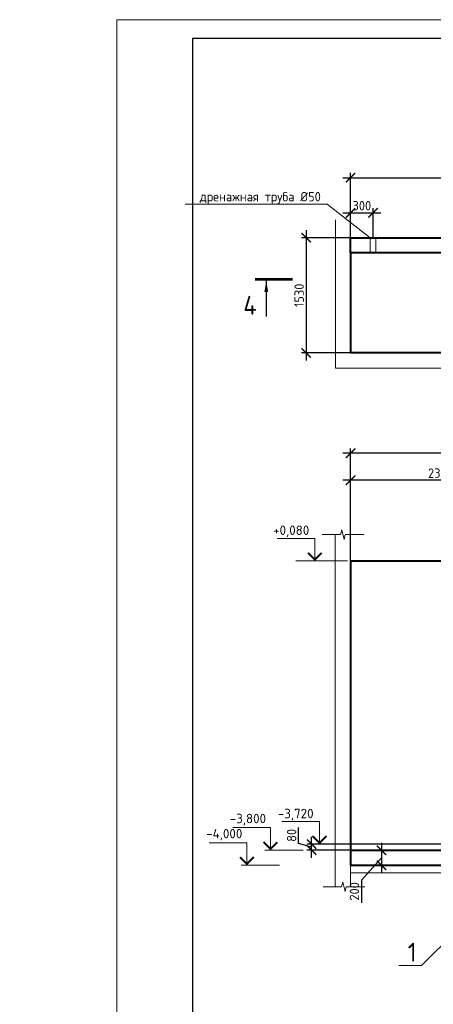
# Model space of a CAD drawing. Header units: millimetres. Extents: x 130535 to 1380046, y -52734 to 121434.
# Tile 43 of 64: x 601229 to 612197, y 8071 to 34210. Entities that reach past the tile are written whole.
import ezdxf
from ezdxf import colors
from ezdxf.entities.mleader import LeaderData, LeaderLine
from ezdxf.math import Vec2, Vec3

# ---------------------------------------------------------------- set-up
doc = ezdxf.new("R2010")
doc.units = ezdxf.units.MM
doc.linetypes.add('DASHED', pattern=[7, 5, -2, 0])
doc.layers.get('DEFPOINTS').update_dxf_attribs({"color": 1, "lineweight": 0})
for name, color, linetype, lineweight in [('РАЗМЕРЫ', 1, 'Continuous', 9), ('Разрез жилая часть$0$Отметки', 1, 'Continuous', 20), ('Символы 0.20', 1, 'Continuous', 20), ('стены монолит', 126, 'Continuous', 40), ('Тонкая', 81, 'Continuous', 20), ('ТОНКИЕ', 7, 'Continuous', 9), ('Штриховая 0.20', 42, 'DASHED', 20)]:
    doc.layers.add(name, color=color, linetype=linetype, lineweight=lineweight)
doc.layers.add('ТОЛСТЫЕ_ОСНОВНЫЕ', color=6, linetype='Continuous')
doc.styles.add('GOST-2.304_Type-B', font='GOST Common.ttf')
doc.styles.add('ГОСТ', font='isocpeur.ttf')
doc.dimstyles.new('СПДС', dxfattribs={"dimscale": 100, "dimtxt": 2.5, "dimasz": 2.5, "dimexe": 1.25, "dimexo": 0, "dimtad": 1, "dimdec": 0, "dimtxsty": 'GOST-2.304_Type-B', "dimblk": 'ARCHTICK', "dimcen": 2.5, "dimdle": 2, "dimadec": 0, "dimazin": 2, "dimtfac": 0.75, "dimtdec": 0, "dimtmove": 1, "dimatfit": 3, "dimfxl": 1, "dimtolj": 1, "dimarcsym": 1})

# ---------------------------------------------------------------- blocks, each defined once
blk = doc.blocks.new('*U5')
at = {"layer": 'ТОЛСТЫЕ_ОСНОВНЫЕ', "color": 6}
blk.add_lwpolyline([(20, 5), (589, 5), (589, 415), (20, 415)], close=True, dxfattribs=at)
at = {"layer": 'ТОНКИЕ'}
blk.add_lwpolyline([(0, 0), (594, 0), (594, 420), (0, 420)], close=True, dxfattribs=at)
blk = doc.blocks.new('_None')
blk = doc.blocks.new('_ArchTick')
at = {"color": 0, "linetype": 'ByBlock', "const_width": 0.15}
blk.add_lwpolyline([(-0.5, -0.5), (0.5, 0.5)], dxfattribs=at)
blk = doc.blocks.new('*D317')
at = {"layer": 'DEFPOINTS', "color": 0, "linetype": 'Continuous', "lineweight": 0, "transparency": 16777216}
for p in [(610002, 22703), (610002, 19841), (625382, 19841)]:
    blk.add_point(p, dxfattribs=at)
at = {"layer": 'РАЗМЕРЫ', "color": 0, "linetype": 'Continuous', "lineweight": -2, "transparency": 16777216}
for p, q in [((610002, 19841), (610002, 22828)), ((625382, 19841), (625382, 22828)), ((625582, 22703), (609802, 22703))]:
    blk.add_line(p, q, dxfattribs=at)
at = {"layer": 'РАЗМЕРЫ', "color": 0, "linetype": 'Continuous', "lineweight": -2, "transparency": 16777216, "xscale": 250, "yscale": 250, "zscale": 250, "rotation": 180}
blk.add_blockref('_ArchTick', (610002, 22703), dxfattribs=at)
at = {"layer": 'РАЗМЕРЫ', "color": 0, "linetype": 'Continuous', "lineweight": -2, "transparency": 16777216, "xscale": 250, "yscale": 250, "zscale": 250}
blk.add_blockref('_ArchTick', (625382, 22703), dxfattribs=at)
at = {"layer": 'РАЗМЕРЫ', "color": 0, "linetype": 'Continuous', "lineweight": 0, "transparency": 16777216, "insert": (617692, 22891), "char_height": 250, "attachment_point": 5, "style": 'GOST-2.304_Type-B'}
blk.add_mtext('\\A1;7690', dxfattribs=at)
blk = doc.blocks.new('*D318')
at = {"layer": 'DEFPOINTS', "color": 0, "linetype": 'Continuous', "lineweight": 0, "transparency": 16777216}
for p in [(610002, 21985), (610002, 19841), (614782, 12573)]:
    blk.add_point(p, dxfattribs=at)
at = {"layer": 'РАЗМЕРЫ', "color": 0, "linetype": 'Continuous', "lineweight": -2, "transparency": 16777216}
for p, q in [((614982, 21985), (609802, 21985)), ((610002, 19841), (610002, 22110)), ((614782, 12573), (614782, 22110))]:
    blk.add_line(p, q, dxfattribs=at)
at = {"layer": 'РАЗМЕРЫ', "color": 0, "linetype": 'Continuous', "lineweight": -2, "transparency": 16777216, "xscale": 250, "yscale": 250, "zscale": 250, "rotation": 180}
blk.add_blockref('_ArchTick', (610002, 21985), dxfattribs=at)
at = {"layer": 'РАЗМЕРЫ', "color": 0, "linetype": 'Continuous', "lineweight": -2, "transparency": 16777216, "xscale": 250, "yscale": 250, "zscale": 250}
blk.add_blockref('_ArchTick', (614782, 21985), dxfattribs=at)
at = {"layer": 'РАЗМЕРЫ', "color": 0, "linetype": 'Continuous', "lineweight": 0, "transparency": 16777216, "insert": (612392, 22172), "char_height": 250, "attachment_point": 5, "style": 'GOST-2.304_Type-B'}
blk.add_mtext('\\A1;2390', dxfattribs=at)
blk = doc.blocks.new('*D319')
at = {"layer": 'DEFPOINTS', "color": 0, "linetype": 'Continuous', "lineweight": 0, "transparency": 16777216}
for p in [(610002, 28422), (608826, 25362), (610002, 25362)]:
    blk.add_point(p, dxfattribs=at)
at = {"layer": 'РАЗМЕРЫ', "color": 0, "linetype": 'Continuous', "lineweight": -2, "transparency": 16777216}
for p, q in [((608826, 28622), (608826, 25162)), ((610002, 28422), (608701, 28422)), ((610002, 25362), (608701, 25362))]:
    blk.add_line(p, q, dxfattribs=at)
at = {"layer": 'РАЗМЕРЫ', "color": 0, "linetype": 'Continuous', "lineweight": -2, "transparency": 16777216, "xscale": 250, "yscale": 250, "zscale": 250}
for p, rotation in [((608826, 28422), 90), ((608826, 25362), 270)]:
    blk.add_blockref('_ArchTick', p, dxfattribs=dict(at, rotation=rotation))
at = {"layer": 'РАЗМЕРЫ', "color": 0, "linetype": 'Continuous', "lineweight": 0, "transparency": 16777216, "insert": (608639, 26892), "char_height": 250, "attachment_point": 5, "rotation": 90, "style": 'GOST-2.304_Type-B'}
blk.add_mtext('\\A1;1530', dxfattribs=at)
blk = doc.blocks.new('*D320')
at = {"layer": 'DEFPOINTS', "color": 0, "linetype": 'Continuous', "lineweight": 0, "transparency": 16777216}
for p in [(625382, 30016), (625382, 28422), (610002, 28222)]:
    blk.add_point(p, dxfattribs=at)
at = {"layer": 'РАЗМЕРЫ', "color": 0, "linetype": 'Continuous', "lineweight": -2, "transparency": 16777216}
for p, q in [((610002, 28222), (610002, 30141)), ((625382, 28422), (625382, 30141)), ((609802, 30016), (625582, 30016))]:
    blk.add_line(p, q, dxfattribs=at)
at = {"layer": 'РАЗМЕРЫ', "color": 0, "linetype": 'Continuous', "lineweight": -2, "transparency": 16777216, "xscale": 250, "yscale": 250, "zscale": 250, "rotation": 180}
blk.add_blockref('_ArchTick', (610002, 30016), dxfattribs=at)
at = {"layer": 'РАЗМЕРЫ', "color": 0, "linetype": 'Continuous', "lineweight": -2, "transparency": 16777216, "xscale": 250, "yscale": 250, "zscale": 250}
blk.add_blockref('_ArchTick', (625382, 30016), dxfattribs=at)
at = {"layer": 'РАЗМЕРЫ', "color": 0, "linetype": 'Continuous', "lineweight": 0, "transparency": 16777216, "insert": (617692, 30204), "char_height": 250, "attachment_point": 5, "style": 'GOST-2.304_Type-B'}
blk.add_mtext('\\A1;7690', dxfattribs=at)
blk = doc.blocks.new('*D341')
at = {"layer": 'DEFPOINTS', "color": 0, "linetype": 'Continuous', "lineweight": 0, "transparency": 16777216}
for p in [(610602, 29083), (610002, 28422), (610602, 28422)]:
    blk.add_point(p, dxfattribs=at)
at = {"layer": 'РАЗМЕРЫ', "color": 0, "linetype": 'Continuous', "lineweight": -2, "transparency": 16777216}
for p, q in [((609802, 29083), (610802, 29083)), ((610002, 28422), (610002, 29208)), ((610602, 28422), (610602, 29208))]:
    blk.add_line(p, q, dxfattribs=at)
at = {"layer": 'РАЗМЕРЫ', "color": 0, "linetype": 'Continuous', "lineweight": -2, "transparency": 16777216, "xscale": 250, "yscale": 250, "zscale": 250, "rotation": 180}
blk.add_blockref('_ArchTick', (610002, 29083), dxfattribs=at)
at = {"layer": 'РАЗМЕРЫ', "color": 0, "linetype": 'Continuous', "lineweight": -2, "transparency": 16777216, "xscale": 250, "yscale": 250, "zscale": 250}
blk.add_blockref('_ArchTick', (610602, 29083), dxfattribs=at)
at = {"layer": 'РАЗМЕРЫ', "color": 0, "linetype": 'Continuous', "lineweight": 0, "transparency": 16777216, "insert": (610302, 29271), "char_height": 250, "attachment_point": 5, "style": 'GOST-2.304_Type-B'}
blk.add_mtext('\\A1;300', dxfattribs=at)
blk = doc.blocks.new('*D505')
at = {"layer": 'DEFPOINTS', "color": 0, "linetype": 'Continuous', "lineweight": 0, "transparency": 16777216}
for p in [(613379, 12161, -700), (610824, 11761), (613379, 11761, -1050)]:
    blk.add_point(p, dxfattribs=at)
at = {"layer": 'РАЗМЕРЫ', "color": 0, "linetype": 'Continuous', "lineweight": -2, "transparency": 16777216}
for p, q in [((610824, 12361), (610824, 11561)), ((613379, 12161), (610699, 12161)), ((610824, 11961), (610293, 11369)), ((613379, 11761), (610699, 11761)), ((610293, 11369), (610293, 10769))]:
    blk.add_line(p, q, dxfattribs=at)
at = {"layer": 'РАЗМЕРЫ', "color": 0, "linetype": 'Continuous', "lineweight": -2, "transparency": 16777216, "xscale": 250, "yscale": 250, "zscale": 250}
for p, rotation in [((610824, 12161), 90), ((610824, 11761), 270)]:
    blk.add_blockref('_ArchTick', p, dxfattribs=dict(at, rotation=rotation))
at = {"layer": 'РАЗМЕРЫ', "color": 0, "linetype": 'Continuous', "lineweight": 0, "transparency": 16777216, "insert": (610105, 11069), "char_height": 250, "attachment_point": 5, "rotation": 90, "style": 'GOST-2.304_Type-B'}
blk.add_mtext('\\A1;200', dxfattribs=at)
blk = doc.blocks.new('*D508')
at = {"layer": 'DEFPOINTS', "color": 0, "linetype": 'Continuous', "lineweight": 0, "transparency": 16777216}
for p in [(608970, 12321), (614782, 12321), (610126, 12161, -3225)]:
    blk.add_point(p, dxfattribs=at)
at = {"layer": 'РАЗМЕРЫ', "color": 0, "linetype": 'Continuous', "lineweight": -2, "transparency": 16777216}
for p, q in [((608626, 12344), (608626, 12769)), ((608970, 12241), (608626, 12344)), ((614782, 12321), (608845, 12321)), ((608970, 11961), (608970, 12521)), ((610126, 12161), (608845, 12161))]:
    blk.add_line(p, q, dxfattribs=at)
at = {"layer": 'РАЗМЕРЫ', "color": 0, "linetype": 'Continuous', "lineweight": -2, "transparency": 16777216, "xscale": 250, "yscale": 250, "zscale": 250}
for p, rotation in [((608970, 12321), 90), ((608970, 12161), 270)]:
    blk.add_blockref('_ArchTick', p, dxfattribs=dict(at, rotation=rotation))
at = {"layer": 'РАЗМЕРЫ', "color": 0, "linetype": 'Continuous', "lineweight": 0, "transparency": 16777216, "insert": (608439, 12556), "char_height": 250, "attachment_point": 5, "rotation": 90, "style": 'GOST-2.304_Type-B'}
blk.add_mtext('\\A1;80', dxfattribs=at)

msp = doc.modelspace()

# ---------------------------------------------------------------- linework, layer by layer
at = {"layer": 'РАЗМЕРЫ', "linetype": 'Continuous', "lineweight": 0}
for p, q in [((609601.9, 24961.7, -700), (609601.9, 28896.8)), ((610001.9, 25361.7), (610001.9, 28896.8)), ((628180.7, 25361.7, -700), (608837, 25361.7, -700)), ((628180.7, 24961.7, -700), (609601.9, 24961.7, -700)), ((609597.4, 20539.1, 700), (609597.4, 11192.8)), ((609997.4, 20539.1), (609997.4, 11192.8, -700))]:
    msp.add_line(p, q, dxfattribs=at)
at = {"layer": 'Символы 0.20', "color": 1, "linetype": 'Continuous', "lineweight": 20, "ltscale": 100}
for p, q in [((609054.5, 20440.8), (608054.5, 20440.8)), ((609920.6, 19840.8), (608552.6, 19840.8)), ((609178.6, 12920.8, -7150), (608178.6, 12920.8, -7150)), ((607877.9, 12760.8, -7850), (606877.9, 12760.8, -7850)), ((607254.2, 12360.8, -7150), (606254.2, 12360.8, -7150)), ((608744, 12160.8, -7850), (607877.9, 12160.8, -7850)), ((608120.3, 11760.8, -7150), (607254.2, 11760.8, -7150))]:
    msp.add_line(p, q, dxfattribs=at)
at = {"layer": 'Символы 0.20', "color": 1, "linetype": 'Continuous', "lineweight": 20, "ltscale": 10000}
for p, q in [((607727.9, 12160.8, -7850), (608027.9, 12160.8, -7850)), ((607104.2, 11760.8, -7150), (607404.2, 11760.8, -7150))]:
    msp.add_line(p, q, dxfattribs=at)
msp.add_lwpolyline([(609054.5, 19840.8), (609054.5, 20440.8)], dxfattribs=at)
at = {"layer": 'Символы 0.20', "color": 1, "linetype": 'Continuous', "lineweight": 20, "ltscale": 10000, "const_width": 50}
msp.add_lwpolyline([(609236.8, 20058.5), (609054.5, 19876.2), (608872.2, 20058.5)], dxfattribs=at)
at = {"layer": 'Символы 0.20', "color": 1, "linetype": 'Continuous', "lineweight": 20, "ltscale": 10000}
for points, elevation in [([(609178.6, 12320.8), (609178.6, 12920.8)], -7150), ([(607877.9, 12160.8), (607877.9, 12760.8)], -7850), ([(607254.2, 11760.8), (607254.2, 12360.8)], -7150)]:
    msp.add_lwpolyline(points, dxfattribs=dict(at, elevation=elevation))
at = {"layer": 'Символы 0.20', "color": 1, "linetype": 'Continuous', "lineweight": 20, "ltscale": 10000, "const_width": 50}
for points, elevation in [([(609360.9, 12538.5), (609178.6, 12356.2), (608996.2, 12538.5)], -7150), ([(608060.3, 12378.5), (607877.9, 12196.2), (607695.6, 12378.5)], -7850), ([(607436.5, 11978.5), (607254.2, 11796.2), (607071.8, 11978.5)], -7150)]:
    msp.add_lwpolyline(points, dxfattribs=dict(at, elevation=elevation))
at = {"layer": 'стены монолит', "ltscale": 100}
for p, q in [((610001.9, 28021.7, -700), (610001.9, 25361.7)), ((610001.9, 19840.8), (609997.4, 11760.8, -700)), ((610001.9, 19840.8), (625381.9, 19840.8)), ((609997.4, 12160.8), (614777.5, 12160.8, -700)), ((609997.4, 11760.8, -700), (614777.4, 11760.8, -700))]:
    msp.add_line(p, q, dxfattribs=at)
at = {"layer": 'стены монолит', "color": 0, "lineweight": 18, "ltscale": 100}
msp.add_line((609997.4, 11560.8, -700), (614831, 11560.8, -700), dxfattribs=at)
at = {"layer": 'стены монолит', "ltscale": 100}
msp.add_lwpolyline([(610001.9, 28421.7), (625381.9, 28421.7), (625381.9, 28021.7), (610001.9, 28021.7)], close=True, dxfattribs=at)
msp.add_lwpolyline([(625381.9, 28021.7), (627781.9, 28021.7), (627781.9, 25361.7), (610001.9, 25361.7)], dxfattribs=at)
at = {"layer": 'Тонкая', "elevation": 700}
msp.add_lwpolyline([(609246.5, 20539.1), (609321.5, 20539.1), (609736.3, 20539.1), (609767.5, 20664.1), (609830, 20414.1), (609861.3, 20539.1), (610276, 20539.1), (610351, 20539.1)], dxfattribs=at)
at = {"layer": 'Тонкая'}
msp.add_lwpolyline([(609275.3, 11192.8), (609350.3, 11192.8), (609765, 11192.8), (609796.3, 11317.8), (609858.8, 11067.8), (609890, 11192.8), (610304.8, 11192.8), (610379.8, 11192.8)], dxfattribs=at)
at = {"layer": 'ТОНКИЕ', "linetype": 'Continuous', "lineweight": 25, "ltscale": 200}
msp.add_line((607767.2, 27278.3), (607767.2, 26328.3), dxfattribs=at)
at = {"layer": 'ТОНКИЕ', "linetype": 'Continuous', "lineweight": 25, "ltscale": 200, "const_width": 70}
msp.add_lwpolyline([(607467.2, 27313.3), (608467.2, 27313.3)], dxfattribs=at)
at = {"layer": 'ТОНКИЕ', "linetype": 'Continuous', "lineweight": 25, "ltscale": 200}
msp.add_solid([(607767.2, 27278.3), (607817.5, 26977.9), (607716.9, 26977.9)], dxfattribs=at)
at = {"layer": 'Штриховая 0.20'}
msp.add_lwpolyline([(610676.9, 28421.7), (610676.9, 28021.7), (610526.9, 28021.7), (610526.9, 28421.7)], close=True, dxfattribs=at)

# ---------------------------------------------------------------- block references
at = {"xscale": 100, "yscale": 100, "zscale": 100}
msp.add_blockref('*U5', (603807.5, -7790.1), dxfattribs=at)
msp.add_blockref('*U5', (603807.5, -7790.1), dxfattribs=at)

# ---------------------------------------------------------------- texts
at = {"layer": 'Разрез жилая часть$0$Отметки', "linetype": 'Continuous', "lineweight": 25, "ltscale": 100, "style": 'ГОСТ'}
for s, p in [('+0,080', (607949.5, 20530.8)), ('-3,800', (606797.9, 12878.3, -7850)), ('-3,720', (608073.6, 13010.8, -7150)), ('-4,000', (606174.2, 12478.3, -7150))]:
    msp.add_text(s, height=250, dxfattribs=at).set_placement(p)
at = {"layer": 'ТОНКИЕ', "linetype": 'Continuous', "lineweight": 0, "insert": (607337.2, 26628.3), "char_height": 500, "attachment_point": 5, "style": 'GOST-2.304_Type-B'}
msp.add_mtext_dynamic_manual_height_columns('4', width=723.88, gutter_width=25, heights=[0], dxfattribs=at)

# ---------------------------------------------------------------- dimensions: what is measured, and where the dimension line sits
at = {"layer": 'РАЗМЕРЫ', "linetype": 'Continuous', "lineweight": 0}
for base, p1, p2, angle, picture, middle in [((625381.9, 30016.4), (610001.9, 28221.7), (625381.9, 28421.7), 180, '*D320', (617691.9, 30203.9)), ((610601.9, 29083.3), (610001.9, 28421.7), (610601.9, 28421.7), 180, '*D341', (610301.9, 29270.8)), ((608826.3, 25361.7), (610001.9, 28421.7), (610001.9, 25361.7), 90, '*D319', (608638.8, 26891.7)), ((608970.2, 12320.8), (610126, 12160.8, -3225), (614782, 12320.8), 90, '*D508', (608438.9, 12406.4))]:
    dim = msp.add_linear_dim(base=base, p1=p1, p2=p2, angle=angle, dimstyle='СПДС', override={"dimlfac": 0.5}, dxfattribs=at)
    dim.commit()
    dim.dimension.update_dxf_attribs({"geometry": picture, "text_midpoint": middle})
for base, p1, picture, middle in [((610001.9, 22703.3), (625381.9, 19840.8), '*D317', (617691.9, 22890.8)), ((610001.9, 21984.5), (614782, 12572.8), '*D318', (612392, 22172))]:
    dim = msp.add_linear_dim(base=base, p1=p1, p2=(610001.9, 19840.8), dimstyle='СПДС', override={"dimlfac": 0.5, "dimrnd": 5}, dxfattribs=at)
    dim.commit()
    dim.dimension.update_dxf_attribs({"geometry": picture, "text_midpoint": middle})
dim = msp.add_linear_dim(base=(610823.8, 11760.8, -3225), p1=(613378.5, 12160.8, -3925), p2=(613378.5, 11760.8, -4275), angle=90, dimstyle='СПДС', override={"dimlfac": 0.5}, dxfattribs=at)
dim.commit()
dim.dimension.update_dxf_attribs({"geometry": '*D505', "text_midpoint": (610292.5, 11306.9, -3225), "dimtype": 160})

# ---------------------------------------------------------------- leaders
at = {"layer": 'Символы 0.20'}
ml = msp.add_multileader_mtext('Standard', dxfattribs=at)
ml.set_content('дренажная труба %%C50', color=256, style='GOST-2.304_Type-B')
ml.set_leader_properties(color=256, linetype='ByLayer', lineweight=-1)
ml.set_arrow_properties(name='NONE')
ml.build(insert=Vec2(0, 0))
ml.multileader.update_dxf_attribs({"text_left_attachment_type": 6, "text_right_attachment_type": 6, "dogleg_length": 1, "arrow_head_size": 18, "scale": 20})
ctx = ml.context
ctx.base_point, ctx.scale, ctx.char_height, ctx.arrow_head_size, ctx.landing_gap_size, ctx.plane_origin = Vec3(605937.9, 29310.7), 20, 250, 18, 9, Vec3(615506, 23441)
ctx.left_attachment, ctx.right_attachment, ctx.text_align_type = 6, 6, 1
notes = []
notes.append((ctx, [(1, (1, 1, 0), (609378.1, 29310.7), (-1, 0), 101, [(0, [(610526.9, 28421.7)], 0, [])])]))
ctx.mtext.insert, ctx.mtext.alignment, ctx.mtext.flow_direction = Vec3(607607.5, 29635.7), 2, 5
at = {"layer": 'Символы 0.20', "ltscale": 100}
ml = msp.add_multileader_mtext('Standard', dxfattribs=at)
ml.set_content('Труба Тр\\Pниз трубы на 50 мм выше верха плиты', color=256, style='ГОСТ')
ml.set_leader_properties(color=256, linetype='ByLayer', lineweight=-1)
ml.set_arrow_properties(name='NONE')
ml.build(insert=Vec2(0, 0))
ml.multileader.update_dxf_attribs({"text_left_attachment_type": 6, "text_right_attachment_type": 6, "dogleg_length": 2.5, "arrow_head_size": 45, "scale": 100})
ctx = ml.context
ctx.base_point, ctx.scale, ctx.char_height, ctx.arrow_head_size, ctx.landing_gap_size, ctx.plane_origin = Vec3(569521.5, 12390.6), 100, 300, 45, 22.5, Vec3(579228, 9080.1)
ctx.left_attachment, ctx.right_attachment = 6, 6
notes.append((ctx, [(0, (1, 1, 0), (569271.5, 12390.6), (1, 0), 250, [(0, [(569736.8, 10495.1)], 0, [])])]))
ctx.mtext.insert, ctx.mtext.width, ctx.mtext.flow_direction = Vec3(569544, 12780.6), 3780.751, 5
ml = msp.add_multileader_mtext('Standard', dxfattribs=at)
ml.set_content('Труба Тр\\Pниз трубы на 50 мм выше верха плиты', color=256, style='ГОСТ')
ml.set_leader_properties(color=256, linetype='ByLayer', lineweight=-1)
ml.set_arrow_properties(name='NONE')
ml.build(insert=Vec2(0, 0))
ml.multileader.update_dxf_attribs({"text_left_attachment_type": 6, "text_right_attachment_type": 6, "dogleg_length": 2.5, "arrow_head_size": 45, "scale": 100})
ctx = ml.context
ctx.base_point, ctx.scale, ctx.char_height, ctx.arrow_head_size, ctx.landing_gap_size, ctx.plane_origin = Vec3(501440.4, 12197.9), 100, 300, 45, 22.5, Vec3(511146.9, 8887.5)
ctx.left_attachment, ctx.right_attachment = 6, 6
notes.append((ctx, [(1, (1, 1, 0), (505500.4, 12197.9), (-1, 0), 250, [(0, [(506139.9, 10557.6)], 0, [])])]))
ctx.mtext.insert, ctx.mtext.width, ctx.mtext.flow_direction = Vec3(501462.9, 12587.9), 3780.751, 5
at = {"layer": 'Символы 0.20'}
ml = msp.add_multileader_mtext('Standard', dxfattribs=at)
ml.set_content('1', color=256, style='GOST-2.304_Type-B')
ml.set_leader_properties(color=256, linetype='ByLayer', lineweight=-1)
ml.set_arrow_properties(name='NONE')
ml.build(insert=Vec2(0, 0))
ml.multileader.update_dxf_attribs({"text_left_attachment_type": 6, "text_right_attachment_type": 6, "dogleg_length": 1, "arrow_head_size": 36, "scale": 20})
ctx = ml.context
ctx.base_point, ctx.scale, ctx.char_height, ctx.arrow_head_size, ctx.landing_gap_size, ctx.plane_origin = Vec3(611499.9, 9103.2, 700), 20, 500, 36, 18, Vec3(619803.6, 12554.1, 700)
ctx.left_attachment, ctx.right_attachment = 6, 6
notes.append((ctx, [(0, (1, 1, 0), (611885.9, 9103.2, 700), (-1, 0), 200, [(0, [(613497.8, 10706.7, 700)], 0, [])])]))
ctx.mtext.insert, ctx.mtext.flow_direction = Vec3(611517.9, 9703.2, 700), 5
at = {"layer": 'Символы 0.20', "ltscale": 100}
ml = msp.add_multileader_mtext('Standard', dxfattribs=at)
ml.set_content('Труба Тр\\Pниз трубы в уровне верха плиты', color=256, style='ГОСТ')
ml.set_leader_properties(color=256, linetype='ByLayer', lineweight=-1)
ml.set_arrow_properties(name='NONE')
ml.build(insert=Vec2(0, 0))
ml.multileader.update_dxf_attribs({"text_left_attachment_type": 6, "text_right_attachment_type": 6, "dogleg_length": 2.5, "arrow_head_size": 45, "scale": 100})
ctx = ml.context
ctx.base_point, ctx.scale, ctx.char_height, ctx.arrow_head_size, ctx.landing_gap_size, ctx.plane_origin = Vec3(439775.3, 9734), 100, 300, 45, 22.5, Vec3(433878.8, 6423.5)
ctx.left_attachment, ctx.right_attachment = 6, 6
notes.append((ctx, [(1, (1, 1, 0), (439525.3, 9734), (1, 0), 250, [(0, [(438885.9, 8093.7)], 0, [])])]))
ctx.mtext.insert, ctx.mtext.width, ctx.mtext.flow_direction = Vec3(439797.8, 10124), 6576.024, 5
ml = msp.add_multileader_mtext('Standard', dxfattribs=at)
ml.set_content('Труба Тр\\Pниз трубы в уровне верха плиты', color=256, style='ГОСТ')
ml.set_leader_properties(color=256, linetype='ByLayer', lineweight=-1)
ml.set_arrow_properties(name='NONE')
ml.build(insert=Vec2(0, 0))
ml.multileader.update_dxf_attribs({"text_left_attachment_type": 6, "text_right_attachment_type": 6, "dogleg_length": 2.5, "arrow_head_size": 45, "scale": 100})
ctx = ml.context
ctx.base_point, ctx.scale, ctx.char_height, ctx.arrow_head_size, ctx.landing_gap_size, ctx.plane_origin = Vec3(374236, 9404.1), 100, 300, 45, 22.5, Vec3(368339.5, 6093.6)
ctx.left_attachment, ctx.right_attachment = 6, 6
notes.append((ctx, [(1, (1, 1, 0), (373986, 9404.1), (1, 0), 250, [(0, [(373346.6, 7763.7)], 0, [])])]))
ctx.mtext.insert, ctx.mtext.width, ctx.mtext.flow_direction = Vec3(374258.5, 9794.1), 6442.783, 5
ml = msp.add_multileader_mtext('Standard', dxfattribs=at)
ml.set_content('Щебень фр.20-40', color=256, style='ГОСТ')
ml.set_leader_properties(color=256, linetype='ByLayer', lineweight=-1)
ml.set_arrow_properties(name='NONE')
ml.build(insert=Vec2(0, 0))
ml.multileader.update_dxf_attribs({"text_left_attachment_type": 6, "text_right_attachment_type": 6, "dogleg_length": 2.5, "arrow_head_size": 45, "scale": 100})
ctx = ml.context
ctx.base_point, ctx.scale, ctx.char_height, ctx.arrow_head_size, ctx.landing_gap_size, ctx.plane_origin = Vec3(499616, 8365.1), 100, 300, 45, 22.5, Vec3(507147.5, 5054.7)
ctx.left_attachment, ctx.right_attachment = 6, 6
notes.append((ctx, [(1, (1, 1, 0), (501501, 8365.1), (-1, 0), 250, [(0, [(503252, 9791.6)], 0, [])])]))
ctx.mtext.insert, ctx.mtext.width, ctx.mtext.flow_direction = Vec3(499638.5, 8755.1), 2129.129, 5
ml = msp.add_multileader_mtext('Standard', dxfattribs=at)
ml.set_content('Щебень фр.20-40', color=256, style='ГОСТ')
ml.set_leader_properties(color=256, linetype='ByLayer', lineweight=-1)
ml.set_arrow_properties(name='NONE')
ml.build(insert=Vec2(0, 0))
ml.multileader.update_dxf_attribs({"text_left_attachment_type": 6, "text_right_attachment_type": 6, "dogleg_length": 2.5, "arrow_head_size": 45, "scale": 100})
ctx = ml.context
ctx.base_point, ctx.scale, ctx.char_height, ctx.arrow_head_size, ctx.landing_gap_size, ctx.plane_origin = Vec3(573727.1, 8341.3), 100, 300, 45, 22.5, Vec3(567830.5, 5030.9)
ctx.left_attachment, ctx.right_attachment = 6, 6
notes.append((ctx, [(1, (1, 1, 0), (573477.1, 8341.3), (1, 0), 250, [(0, [(571726, 9767.8)], 0, [])])]))
ctx.mtext.insert, ctx.mtext.width, ctx.mtext.flow_direction = Vec3(573749.6, 8731.3), 2129.129, 5
for ctx, leaders in notes:
    for number, flags, end, landing, length, lines in leaders:
        leader = LeaderData()
        leader.index, (leader.has_last_leader_line, leader.has_dogleg_vector, leader.attachment_direction) = number, flags
        leader.last_leader_point, leader.dogleg_vector, leader.dogleg_length = Vec3(end), Vec3(landing), length
        for number, points, colour, breaks in lines:
            line = LeaderLine()
            line.index, line.vertices, line.color, line.breaks = number, Vec3.list(points), colors.encode_raw_color(colour), breaks
            leader.lines.append(line)
        ctx.leaders.append(leader)

doc.saveas('drawing.dxf')
